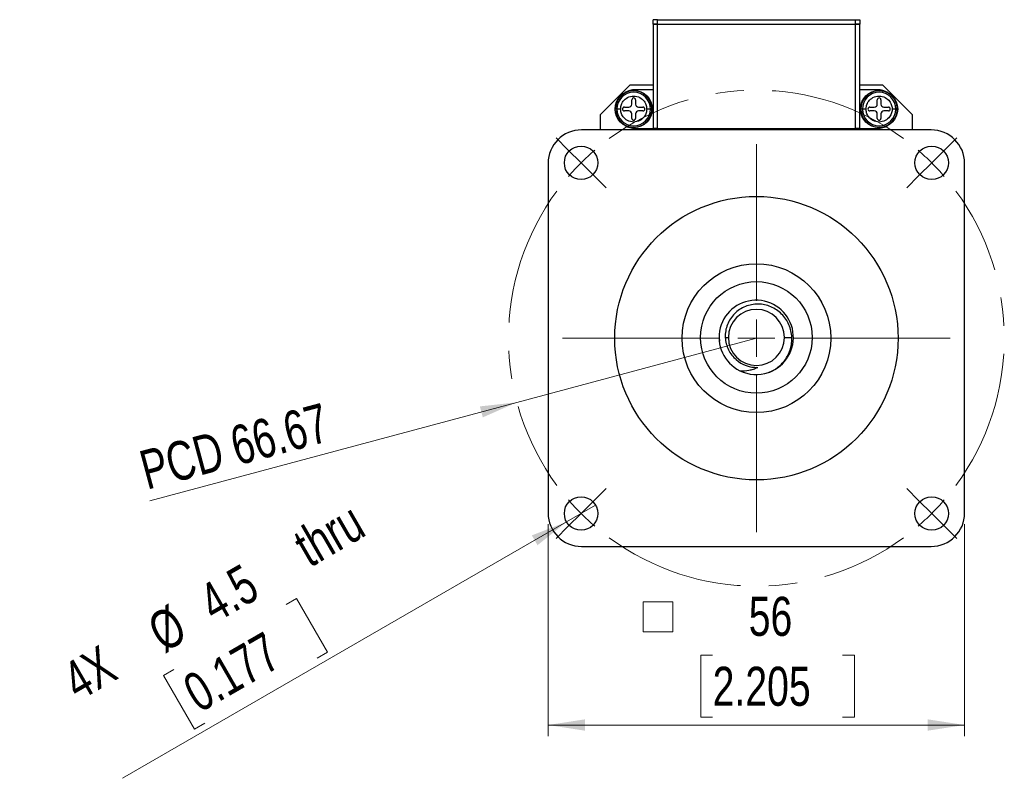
# Model space of a CAD drawing. Header units: millimetres. Extents: x 11 to 421, y 5 to 275.
# Tile 3 of 10: x 132 to 220, y 120 to 188. Entities that reach past the tile are written whole.
import ezdxf

# ---------------------------------------------------------------- set-up
doc = ezdxf.new("R2010")
doc.units = ezdxf.units.MM
doc.linetypes.add('CENTERX2', pattern=[20.32, 12.7, -2.54, 2.54, -2.54])
doc.styles.add('SLDTEXTSTYLE0', font='TXT', dxfattribs={"width": 0.75})
doc.dimstyles.new('SLDDIMSTYLE0', dxfattribs={"dimtxt": 3.5, "dimasz": 3.302, "dimexe": 0, "dimexo": 0.0625, "dimgap": 0.875, "dimtad": 1, "dimdec": 3, "dimlfac": 1.5, "dimrnd": 1e-09, "dimzin": 12, "dimdsep": 46, "dimtxsty": 'SLDTEXTSTYLE0', "dimsah": 1, "dimcen": 0, "dimadec": 0, "dimazin": 3, "dimtfac": 1, "dimtdec": 3, "dimtofl": 0, "dimtmove": 0, "dimatfit": 3, "dimfxl": 1, "dimfrac": 2, "dimtolj": 1, "dimtzin": 12, "dimarcsym": 0})
doc.dimstyles.new('SLDDIMSTYLE1', dxfattribs={"dimtxt": 3.5, "dimasz": 3.302, "dimexe": 0, "dimexo": 0.0625, "dimgap": 0.875, "dimtad": 1, "dimdec": 1, "dimlfac": 1.5, "dimrnd": 1e-09, "dimzin": 12, "dimdsep": 46, "dimtxsty": 'SLDTEXTSTYLE0', "dimblk1": 'NONE', "dimsah": 1, "dimcen": 0, "dimadec": 0, "dimazin": 3, "dimtfac": 1, "dimtdec": 1, "dimtmove": 0, "dimatfit": 3, "dimldrblk": 'NONE', "dimfxl": 1, "dimfrac": 2, "dimtolj": 1, "dimtzin": 12, "dimarcsym": 0})
doc.dimstyles.new('SLDDIMSTYLE2', dxfattribs={"dimtxt": 3.5, "dimasz": 3.302, "dimexe": 0, "dimexo": 0.0625, "dimgap": 0.875, "dimtad": 1, "dimdec": 3, "dimlfac": 1.5, "dimrnd": 1e-09, "dimzin": 12, "dimdsep": 46, "dimtxsty": 'SLDTEXTSTYLE0', "dimsah": 1, "dimcen": 0.09, "dimadec": 0, "dimazin": 3, "dimtfac": 1, "dimtdec": 3, "dimtofl": 0, "dimtmove": 0, "dimatfit": 3, "dimfxl": 1, "dimfrac": 2, "dimtolj": 1, "dimtzin": 12, "dimarcsym": 0})

# ---------------------------------------------------------------- blocks, each defined once
blk = doc.blocks.new('_D')
at = {"color": 7, "linetype": 'Continuous', "lineweight": 18}
for q in [(197.887, 159.807), (143.519, 145.239)]:
    blk.add_line((176.422, 154.055), q, dxfattribs=at)
blk.add_solid([(176.422, 154.055), (173.102, 153.691), (173.364, 152.71)], dxfattribs=at)
at = {"color": 7, "linetype": 'Continuous', "lineweight": 18, "insert": (142.353, 149.592), "char_height": 3.5, "attachment_point": 1, "rotation": 15, "style": 'SLDTEXTSTYLE0'}
blk.add_mtext('PCD 66.67', dxfattribs=at)
blk = doc.blocks.new('_D_1')
at = {"color": 7, "linetype": 'Continuous', "lineweight": 18}
for p, q in [((180.875, 143.343), (183.473, 144.843)), ((180.875, 143.343), (141.073, 120.364)), ((155.747, 135.934), (156.67, 136.467)), ((156.67, 136.467), (159.448, 131.655)), ((159.448, 131.655), (158.525, 131.122)), ((145.668, 130.115), (144.745, 129.582)), ((144.745, 129.582), (147.523, 124.77)), ((147.523, 124.77), (148.446, 125.303))]:
    blk.add_line(p, q, dxfattribs=at)
blk.add_solid([(180.875, 143.343), (177.761, 142.132), (178.269, 141.252)], dxfattribs=at)
at = {"color": 7, "linetype": 'Continuous', "lineweight": 18, "char_height": 3.5, "attachment_point": 1, "rotation": 30, "style": 'SLDTEXTSTYLE0'}
for s, insert in [('thru', (156.092, 142.226)), ('4.5', (147.582, 137.251)), ('%%c', (143.011, 134.611)), ('0.177', (146.191, 129.21)), ('4X', (135.361, 130.256))]:
    blk.add_mtext(s, dxfattribs=dict(at, insert=insert))
blk = doc.blocks.new('_NONE')
blk = doc.blocks.new('SW_SYMBOL_MOD_BOX')
at = {"color": 0, "linetype": 'Continuous', "lineweight": 0}
for p, q in [((200, 200), (200, 800)), ((200, 800), (800, 800)), ((800, 800), (800, 200)), ((200, 200), (800, 200))]:
    blk.add_line(p, q, dxfattribs=at)
blk = doc.blocks.new('_D_2')
at = {"color": 7, "linetype": 'Continuous', "lineweight": 18}
for p, q in [((179.221, 143.14), (179.221, 124.139)), ((216.554, 143.14), (216.554, 124.139)), ((193.968, 131.406), (192.902, 131.406)), ((192.902, 131.406), (192.902, 125.85)), ((205.606, 131.406), (206.672, 131.406)), ((206.672, 131.406), (206.672, 125.85)), ((192.902, 125.85), (193.968, 125.85)), ((206.672, 125.85), (205.606, 125.85)), ((179.221, 125.139), (216.554, 125.139))]:
    blk.add_line(p, q, dxfattribs=at)
for points in [[(179.221, 125.139), (182.523, 124.631), (182.523, 125.647)], [(216.554, 125.139), (213.252, 125.647), (213.252, 124.631)]]:
    blk.add_solid(points, dxfattribs=at)
at = {"color": 7, "linetype": 'Continuous', "lineweight": 18, "xscale": 0.0044707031, "yscale": 0.0044707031, "zscale": 0.0044707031}
blk.add_blockref('SW_SYMBOL_MOD_BOX', (186.835, 132.602), dxfattribs=at)
at = {"color": 7, "linetype": 'Continuous', "lineweight": 18, "char_height": 3.5, "attachment_point": 1, "style": 'SLDTEXTSTYLE0'}
for s, insert in [('56', (197.201, 136.629)), ('2.205', (193.968, 130.361))]:
    blk.add_mtext(s, dxfattribs=dict(at, insert=insert))
blk = doc.blocks.new('SW_CENTERMARKSYMBOL_0')
at = {"color": 0, "linetype": 'Continuous', "lineweight": 0}
for p, q in [((0, 3.333), (0, 14.367)), ((0, 0), (0, 1.667)), ((-3.333, 0), (-14.367, 0)), ((0, 0), (-1.667, 0)), ((0, 0), (0, -1.667)), ((0, 0), (1.667, 0)), ((3.333, 0), (14.367, 0)), ((0, -3.333), (0, -14.367))]:
    blk.add_line(p, q, dxfattribs=at)
blk = doc.blocks.new('SW_CENTERMARKSYMBOL_1')
at = {"color": 0, "linetype": 'Continuous', "lineweight": 0}
for p, q in [((-1.179, 32.605), (-2.239, 33.666)), ((32.605, 32.605), (33.666, 33.666)), ((15.713, 19.047), (15.713, 33.093)), ((0, 31.427), (-1.179, 32.605)), ((31.427, 31.427), (32.605, 32.605)), ((0, 31.427), (1.179, 30.248)), ((31.427, 31.427), (30.248, 30.248)), ((1.179, 30.248), (2.239, 29.187)), ((30.248, 30.248), (29.187, 29.187)), ((15.713, 15.713), (15.713, 17.38)), ((12.38, 15.713), (-1.667, 15.713)), ((15.713, 15.713), (14.047, 15.713)), ((15.713, 15.713), (15.713, 14.047)), ((15.713, 15.713), (17.38, 15.713)), ((19.047, 15.713), (33.093, 15.713)), ((15.713, 12.38), (15.713, -1.667)), ((1.179, 1.179), (2.239, 2.239)), ((30.248, 1.179), (29.187, 2.239)), ((0, 0), (1.179, 1.179)), ((31.427, 0), (30.248, 1.179)), ((0, 0), (-1.179, -1.179)), ((31.427, 0), (32.605, -1.179)), ((-1.179, -1.179), (-2.239, -2.239)), ((32.605, -1.179), (33.666, -2.239))]:
    blk.add_line(p, q, dxfattribs=at)
at = {"color": 0, "linetype": 'CENTERX2', "lineweight": 0}
for start, end in [(53.59445, 126.40555), (143.59445, 216.40555), (323.59445, 36.40555), (233.59445, 306.40555)]:
    blk.add_arc((15.713, 15.713), 22.222, start, end, dxfattribs=at)
at = {"color": 0, "linetype": 'Continuous', "lineweight": 0}
for start, end in [(130.70278, 135), (45, 49.29722), (135, 139.29722), (40.70278, 45), (220.70278, 225), (315, 319.29722), (225, 229.29722), (310.70278, 315)]:
    blk.add_arc((15.713, 15.713), 22.222, start, end, dxfattribs=at)

msp = doc.modelspace()

# ---------------------------------------------------------------- linework, layer by layer
at = {"color": 7, "linetype": 'Continuous', "lineweight": 25}
for p, q in [((188.62062, 187.94671), (188.62062, 188.34671)), ((189.02729, 188.34671), (188.62062, 188.34671)), ((189.02729, 188.34671), (206.74729, 188.34671)), ((189.02729, 187.94671), (189.02729, 188.34671)), ((206.74729, 188.34671), (206.74729, 187.94671)), ((206.74729, 188.34671), (207.15395, 188.34671)), ((207.15395, 188.34671), (207.15395, 187.94671)), ((189.02729, 187.94671), (188.62062, 187.94671)), ((188.62062, 187.94671), (188.62062, 187.94005)), ((188.62062, 187.94005), (188.62062, 178.60671)), ((188.62062, 187.94005), (189.02062, 187.94005)), ((189.02062, 187.94671), (189.02062, 187.94005)), ((189.02062, 178.60671), (189.02062, 187.94005)), ((189.02062, 187.94005), (189.02729, 187.94005)), ((189.02729, 187.94005), (189.02729, 187.94671)), ((189.02729, 187.94671), (206.74729, 187.94671)), ((206.74729, 187.94671), (206.74729, 187.94005)), ((207.15395, 187.94671), (206.74729, 187.94671)), ((206.74729, 187.94005), (206.75395, 187.94005)), ((206.75395, 187.94005), (206.75395, 187.94671)), ((206.75395, 187.94005), (206.75395, 178.60671)), ((206.75395, 187.94005), (207.15395, 187.94005)), ((207.15395, 187.94005), (207.15395, 187.94671)), ((207.15395, 178.60671), (207.15395, 187.94005)), ((186.55395, 182.47338), (183.88729, 179.80671)), ((188.62062, 182.47338), (186.55395, 182.47338)), ((188.62062, 182.07338), (187.02062, 182.07338)), ((209.22062, 182.47338), (207.15395, 182.47338)), ((208.75395, 182.07338), (207.15395, 182.07338)), ((211.88729, 179.80671), (209.22062, 182.47338)), ((186.72062, 180.77338), (186.72062, 181.17338)), ((187.05395, 181.17873), (187.05395, 180.77338)), ((208.72062, 180.77338), (208.72062, 181.17338)), ((209.05395, 181.17873), (209.05395, 180.77338)), ((185.38062, 180.34005), (185.25395, 180.34005)), ((185.39395, 180.14005), (185.26624, 180.14005)), ((186.05395, 180.50671), (186.45395, 180.50671)), ((186.45395, 180.17338), (186.05395, 180.17338)), ((187.32062, 180.50671), (187.72062, 180.50671)), ((187.72062, 180.17338), (187.32062, 180.17338)), ((207.38062, 180.34005), (207.25395, 180.34005)), ((207.39395, 180.14005), (207.26624, 180.14005)), ((208.05395, 180.50671), (208.45395, 180.50671)), ((208.45395, 180.17338), (208.05395, 180.17338)), ((209.32062, 180.50671), (209.72062, 180.50671)), ((209.72062, 180.17338), (209.32062, 180.17338)), ((183.88729, 179.80671), (183.88729, 178.47338)), ((186.72062, 179.50671), (186.72062, 179.90671)), ((187.05395, 179.90671), (187.05395, 179.50671)), ((208.72062, 179.50671), (208.72062, 179.90671)), ((209.05395, 179.90671), (209.05395, 179.50671)), ((211.88729, 178.47338), (211.88729, 179.80671)), ((213.55395, 178.47338), (182.22062, 178.47338)), ((187.02062, 178.60671), (188.62062, 178.60671)), ((189.02062, 178.60671), (188.62062, 178.60671)), ((189.02062, 178.60671), (206.75395, 178.60671)), ((189.22062, 178.47338), (189.22062, 178.60671)), ((206.55395, 178.60671), (206.55395, 178.47338)), ((207.15395, 178.60671), (206.75395, 178.60671)), ((207.15395, 178.60671), (208.75395, 178.60671)), ((179.22062, 175.47338), (179.22062, 144.14005)), ((216.55395, 144.14005), (216.55395, 175.47338)), ((194.55395, 159.87338), (194.58179, 159.53965)), ((195.10059, 159.87338), (195.3728, 159.87338)), ((200.40177, 159.87338), (201.06535, 159.87338)), ((182.22062, 141.14005), (213.55395, 141.14005))]:
    msp.add_line(p, q, dxfattribs=at)
for centre, radius in [((186.88729, 180.34005), 1.66667), ((208.88729, 180.34005), 1.66667), ((182.17395, 175.52005), 1.5), ((213.60062, 175.52005), 1.5), ((197.88729, 159.80671), 12.7), ((197.88729, 159.80671), 6.66667), ((197.88729, 159.87338), 5), ((182.17395, 144.09338), 1.5), ((213.60062, 144.09338), 1.5)]:
    msp.add_circle(centre, radius, dxfattribs=at)
for centre, radius, start, end in [((186.88729, 180.34005), 1.63333, 187.0334613, 180), ((186.88729, 180.34005), 1.5, 360, 180), ((187.02062, 180.34005), 1.73333, 90.0000018, 121.9275272), ((208.88729, 180.34005), 1.63333, 187.0334613, 180), ((208.88729, 180.34005), 1.5, 360, 180), ((208.75395, 180.34005), 1.73333, 58.0724728, 89.9999982), ((186.88733, 181.17338), 0.16671, 1.8407, 180), ((208.88733, 181.17338), 0.16671, 1.8407, 180), ((186.88729, 180.34005), 1.50667, 180, 187.6281497), ((186.88729, 180.34005), 1.5, 180, 360), ((186.05395, 180.34005), 0.16667, 90, 270), ((186.45395, 180.77338), 0.26667, 270, 360), ((186.45395, 179.90671), 0.26667, 360, 90), ((187.32062, 180.77338), 0.26667, 180, 270), ((187.32062, 179.90671), 0.26667, 90, 180), ((187.72062, 180.34005), 0.16667, 270, 90), ((208.88729, 180.34005), 1.50667, 180, 187.6281497), ((208.88729, 180.34005), 1.5, 180, 360), ((208.05395, 180.34005), 0.16667, 90, 270), ((208.45395, 180.77338), 0.26667, 270, 360), ((208.45395, 179.90671), 0.26667, 360, 90), ((209.32062, 180.77338), 0.26667, 180, 270), ((209.32062, 179.90671), 0.26667, 90, 180), ((209.72062, 180.34005), 0.16667, 270, 90), ((186.88729, 179.50671), 0.16667, 180, 360), ((208.88729, 179.50671), 0.16667, 180, 360), ((182.22062, 175.47338), 3, 90, 180), ((187.02062, 180.34005), 1.73333, 238.0724728, 270), ((208.75395, 180.34005), 1.73333, 270.0000018, 301.9275272), ((213.55395, 175.47338), 3, 0, 90), ((197.87293, 159.87724), 3.3304, 290.2290348, 243.6789545), ((197.88729, 159.87338), 2.51448, 360, 180), ((197.88729, 159.87338), 2.51448, 180, 360), ((197.88729, 159.87338), 2.68381, 227.794955, 272.5218148), ((197.88729, 159.87338), 3.33333, 243.4283517, 289.035563), ((182.22062, 144.14005), 3, 180, 270), ((213.55395, 144.14005), 3, 270, 360)]:
    msp.add_arc(centre, radius, start, end, dxfattribs=at)
for points, knots in [([(185.72062, 180.34005), (185.72062, 180.43727), (185.73244, 180.54725), (185.80213, 180.78618), (185.86062, 180.9156), (186.04729, 181.16449), (186.17679, 181.28334), (186.49974, 181.45558), (186.69284, 181.50671), (187.08173, 181.50671), (187.27483, 181.45558), (187.59778, 181.28334), (187.72729, 181.16449), (187.91395, 180.9156), (187.97244, 180.78618), (188.04213, 180.54725), (188.05395, 180.43727), (188.05395, 180.34005)], [0, 0, 0, 0, 0.125, 0.125, 0.25, 0.25, 0.375, 0.375, 0.5, 0.5, 0.625, 0.625, 0.75, 0.75, 0.875, 0.875, 1, 1, 1, 1]), ([(207.72062, 180.34005), (207.72062, 180.43727), (207.73244, 180.54725), (207.80213, 180.78618), (207.86062, 180.9156), (208.04729, 181.16449), (208.17679, 181.28334), (208.49974, 181.45558), (208.69284, 181.50671), (209.08173, 181.50671), (209.27483, 181.45558), (209.59778, 181.28334), (209.72729, 181.16449), (209.91395, 180.9156), (209.97244, 180.78618), (210.04213, 180.54725), (210.05395, 180.43727), (210.05395, 180.34005)], [0, 0, 0, 0, 0.125, 0.125, 0.25, 0.25, 0.375, 0.375, 0.5, 0.5, 0.625, 0.625, 0.75, 0.75, 0.875, 0.875, 1, 1, 1, 1]), ([(185.72062, 180.34005), (185.68133, 180.34005), (185.63895, 180.34005), (185.55689, 180.34005), (185.51746, 180.34005), (185.45237, 180.34005), (185.42693, 180.34005), (185.39444, 180.34005), (185.38729, 180.34005), (185.38729, 180.34005)], [0, 0, 0, 0, 0.25, 0.25, 0.5, 0.5, 0.75, 0.75, 1, 1, 1, 1]), ([(188.05395, 180.34005), (188.05395, 180.24282), (188.04213, 180.13285), (187.97244, 179.89391), (187.91395, 179.76449), (187.72729, 179.5156), (187.59778, 179.39676), (187.27483, 179.22451), (187.08173, 179.17338), (186.69284, 179.17338), (186.49974, 179.22451), (186.17679, 179.39676), (186.04729, 179.5156), (185.86062, 179.76449), (185.80213, 179.89391), (185.73244, 180.13285), (185.72062, 180.24282), (185.72062, 180.34005)], [0, 0, 0, 0, 0.125, 0.125, 0.25, 0.25, 0.375, 0.375, 0.5, 0.5, 0.625, 0.625, 0.75, 0.75, 0.875, 0.875, 1, 1, 1, 1]), ([(188.38729, 180.34005), (188.38729, 180.34005), (188.38013, 180.34005), (188.34764, 180.34005), (188.3222, 180.34005), (188.25711, 180.34005), (188.21768, 180.34005), (188.13562, 180.34005), (188.09324, 180.34005), (188.05395, 180.34005)], [0, 0, 0, 0, 0.25, 0.25, 0.5, 0.5, 0.75, 0.75, 1, 1, 1, 1]), ([(207.72062, 180.34005), (207.68133, 180.34005), (207.63895, 180.34005), (207.55689, 180.34005), (207.51746, 180.34005), (207.45237, 180.34005), (207.42693, 180.34005), (207.39444, 180.34005), (207.38729, 180.34005), (207.38729, 180.34005)], [0, 0, 0, 0, 0.25, 0.25, 0.5, 0.5, 0.75, 0.75, 1, 1, 1, 1]), ([(210.05395, 180.34005), (210.05395, 180.24282), (210.04213, 180.13285), (209.97244, 179.89391), (209.91395, 179.76449), (209.72729, 179.5156), (209.59778, 179.39676), (209.27483, 179.22451), (209.08173, 179.17338), (208.69284, 179.17338), (208.49974, 179.22451), (208.17679, 179.39676), (208.04729, 179.5156), (207.86062, 179.76449), (207.80213, 179.89391), (207.73244, 180.13285), (207.72062, 180.24282), (207.72062, 180.34005)], [0, 0, 0, 0, 0.125, 0.125, 0.25, 0.25, 0.375, 0.375, 0.5, 0.5, 0.625, 0.625, 0.75, 0.75, 0.875, 0.875, 1, 1, 1, 1]), ([(210.38729, 180.34005), (210.38729, 180.34005), (210.38013, 180.34005), (210.34764, 180.34005), (210.3222, 180.34005), (210.25711, 180.34005), (210.21768, 180.34005), (210.13562, 180.34005), (210.09324, 180.34005), (210.05395, 180.34005)], [0, 0, 0, 0, 0.25, 0.25, 0.5, 0.5, 0.75, 0.75, 1, 1, 1, 1]), ([(201.06535, 159.87338), (201.05726, 160.0703), (201.03113, 160.26338), (200.94429, 160.64218), (200.88291, 160.82934), (200.72652, 161.18908), (200.63298, 161.35957), (200.41484, 161.68156), (200.28834, 161.83441), (200.01121, 162.10996), (199.86094, 162.2331), (199.53712, 162.45031), (199.36215, 162.54461), (199.00297, 162.69556), (198.81731, 162.7535), (198.43359, 162.83366), (198.23726, 162.85511), (197.84847, 162.86024), (197.65373, 162.8442), (197.26628, 162.77151), (197.07948, 162.71634), (196.71919, 162.56982), (196.54384, 162.47709), (196.21825, 162.26012), (196.06801, 162.13657), (195.79253, 161.85943), (195.66741, 161.70508), (195.45378, 161.37956), (195.36336, 161.20701), (195.21894, 160.84021), (195.16703, 160.65153), (195.1033, 160.26775), (195.09136, 160.07059), (195.10059, 159.87338)], [0, 0, 0, 0, 0.0625, 0.0625, 0.125, 0.125, 0.1875, 0.1875, 0.25, 0.25, 0.3125, 0.3125, 0.375, 0.375, 0.4375, 0.4375, 0.5, 0.5, 0.5625, 0.5625, 0.625, 0.625, 0.6875, 0.6875, 0.75, 0.75, 0.8125, 0.8125, 0.875, 0.875, 0.9375, 0.9375, 1, 1, 1, 1]), ([(195.10059, 159.87338), (195.10956, 159.68191), (195.13795, 159.49436), (195.23239, 159.12689), (195.29945, 158.94566), (195.46647, 158.60578), (195.56634, 158.44525), (195.80205, 158.14494), (195.9363, 158.00732), (196.08434, 157.88536)], [0, 0, 0, 0, 0.25, 0.25, 0.5, 0.5, 0.75, 0.75, 1, 1, 1, 1]), ([(198.97447, 156.72233), (199.29062, 156.84518), (199.5802, 157.01242), (199.97532, 157.32885), (200.09926, 157.44485), (200.32565, 157.69146), (200.42912, 157.82286), (200.61637, 158.10205), (200.70044, 158.25057), (200.84195, 158.5545), (200.90028, 158.71101), (200.99215, 159.03309), (201.02577, 159.19997), (201.06571, 159.53533), (201.07231, 159.7039), (201.06535, 159.87338)], [0, 0, 0, 0, 0.25, 0.25, 0.375, 0.375, 0.5, 0.5, 0.625, 0.625, 0.75, 0.75, 0.875, 0.875, 1, 1, 1, 1]), ([(196.39623, 156.89213), (196.67285, 156.87054), (196.95068, 156.88507), (197.35712, 156.96045), (197.49139, 156.99462), (197.75341, 157.0801), (197.88197, 157.13017), (198.00537, 157.19216)], [0, 0, 0, 0, 0.5, 0.5, 0.75, 0.75, 1, 1, 1, 1])]:
    msp.add_open_spline(points, degree=3, knots=knots, dxfattribs=at)

# ---------------------------------------------------------------- block references
at = {"color": 7, "linetype": 'Continuous', "lineweight": 0}
for name, p in [('SW_CENTERMARKSYMBOL_1', (182.17395, 144.09338)), ('SW_CENTERMARKSYMBOL_0', (197.88729, 159.80671))]:
    msp.add_blockref(name, p, dxfattribs=at)

# ---------------------------------------------------------------- texts
at = {"color": 7, "linetype": 'Continuous', "lineweight": 0, "insert": (28.77344, 143.45453), "char_height": 2.9104167, "attachment_point": 1, "style": 'SLDTEXTSTYLE0'}
msp.add_mtext('* Variable depending on lead screw & operating parameters', dxfattribs=at)

# ---------------------------------------------------------------- dimensions: what is measured, and where the dimension line sits
at = {"color": 7, "linetype": 'Continuous', "lineweight": 18}
dim = msp.add_radius_dim(center=(197.88729, 159.80671), mpoint=(176.42247, 154.05523), text='PCD 66.67', dimstyle='SLDDIMSTYLE0', override={"dimpost": '<>'}, dxfattribs=at)
dim.commit()
dim.dimension.update_dxf_attribs({"geometry": '_D', "text_midpoint": (154.52231, 148.18711), "dimtype": 164})
dim = msp.add_diameter_dim_2p(p1=(183.47299, 144.84338), p2=(180.87491, 143.34338), text='4X <> thru', dimstyle='SLDDIMSTYLE1', dxfattribs=at)
dim.commit()
dim.dimension.update_dxf_attribs({"geometry": '_D_1', "text_midpoint": (154.65849, 128.20732), "dimtype": 163})
dim = msp.add_linear_dim(base=(216.55395, 125.13878), p1=(179.22062, 144.14005), p2=(216.55395, 144.14005), text='{\\fGDT;o}<>', dimstyle='SLDDIMSTYLE2', dxfattribs=at)
dim.commit()
dim.dimension.update_dxf_attribs({"geometry": '_D_2', "text_midpoint": (197.28648, 125.13878), "dimtype": 160})

doc.saveas('drawing.dxf')
